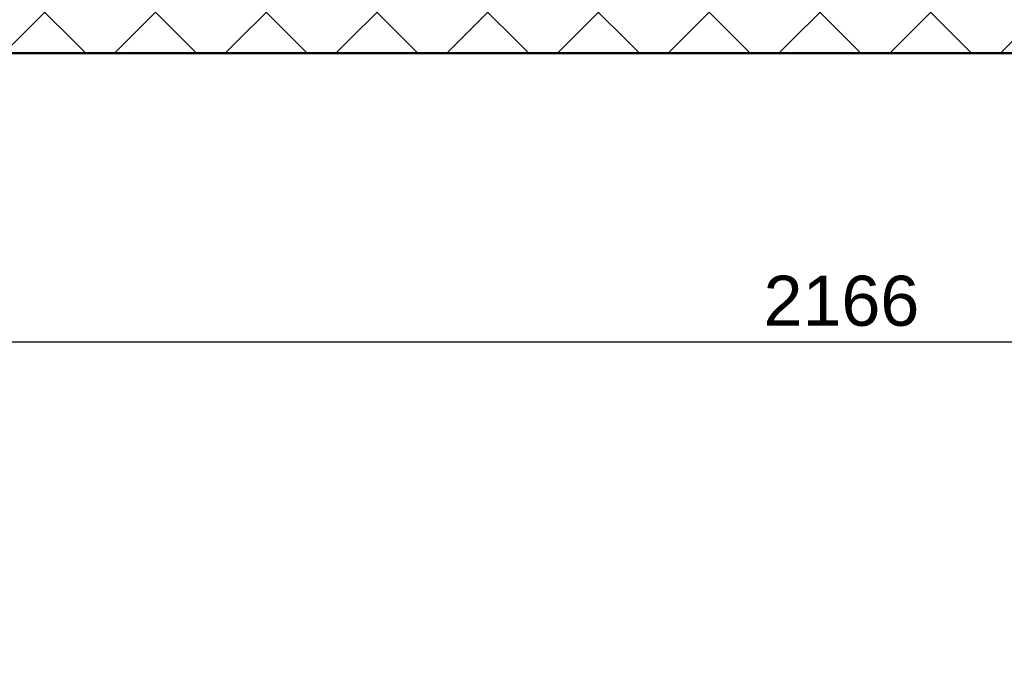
# Model space of a CAD drawing. Header units: millimetres. Extents: x -29624 to 9939, y -6894 to 6495.
# Tile 26 of 243: x -25306 to -24913, y 3074 to 3334. Entities that reach past the tile are written whole.
import ezdxf

# ---------------------------------------------------------------- set-up
doc = ezdxf.new("R2010")
doc.units = ezdxf.units.MM
doc.header["$MEASUREMENT"] = 0
doc.layers.add('A_wymiary', color=253, linetype='Continuous', lineweight=9)
doc.layers.add('A_ściany istniejące hatch', color=82, linetype='Continuous', lineweight=9)
doc.layers.add('Konstrukcja - Ściany zew', color=7, linetype='Continuous')
doc.styles.get("Standard").update_dxf_attribs({"font": 'arial.ttf'})
doc.dimstyles.new('1do100', dxfattribs={"dimtxt": 20, "dimasz": 15, "dimexe": 15, "dimexo": 0.625, "dimgap": 6, "dimtad": 1, "dimtxsty": 'Standard', "dimblk": 'ARCHTICK', "dimcen": 2.5, "dimadec": 0, "dimazin": 0, "dimtfac": 1, "dimtmove": 0, "dimatfit": 3, "dimldrblk": 'OBLIQUE', "dimfxl": 15, "dimfxlon": 1, "dimarcsym": 0})

# ---------------------------------------------------------------- blocks, each defined once
blk = doc.blocks.new('_ArchTick')
at = {"color": 0, "linetype": 'ByBlock', "const_width": 0.15}
blk.add_lwpolyline([(-0.5, -0.5), (0.5, 0.5)], dxfattribs=at)
blk = doc.blocks.new('*D1283')
at = {"layer": 'A_wymiary', "color": 0, "lineweight": -2, "transparency": 16777216}
for p, q in [((-26061.05965633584, 3220.118262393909), (-26061.05965633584, 3190.118262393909)), ((-23895.05965633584, 3220.118262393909), (-23895.05965633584, 3190.118262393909)), ((-26061.05965633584, 3205.118262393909), (-23895.05965633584, 3205.118262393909))]:
    blk.add_line(p, q, dxfattribs=at)
at = {"layer": 'Defpoints', "color": 0, "transparency": 16777216}
for p in [(-26061.05965633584, 3320.323442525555), (-23895.05965633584, 3320.323442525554), (-23895.05965633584, 3205.118262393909)]:
    blk.add_point(p, dxfattribs=at)
at = {"layer": 'A_wymiary', "color": 0, "lineweight": -2, "transparency": 16777216, "xscale": 15, "yscale": 15, "zscale": 15, "rotation": 180}
blk.add_blockref('_ArchTick', (-26061.05965633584, 3205.118262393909), dxfattribs=at)
at = {"layer": 'A_wymiary', "color": 0, "lineweight": -2, "transparency": 16777216, "xscale": 15, "yscale": 15, "zscale": 15}
blk.add_blockref('_ArchTick', (-23895.05965633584, 3205.118262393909), dxfattribs=at)
at = {"layer": 'A_wymiary', "color": 0, "transparency": 16777216, "insert": (-24978.05965633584, 3221.329722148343), "char_height": 20, "attachment_point": 5}
blk.add_mtext('2166', dxfattribs=at)
blk = doc.blocks.new('_Oblique')
at = {"color": 0, "linetype": 'ByBlock', "lineweight": -2}
blk.add_line((-0.5, -0.5), (0.5, 0.5), dxfattribs=at)
blk = doc.blocks.new('*D1276')
at = {"layer": 'A_wymiary', "color": 0, "lineweight": -2, "transparency": 16777216}
for p, q in [((-25578.20712169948, 3368.323442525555), (-25608.20712169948, 3368.323442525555)), ((-25593.20712169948, 3368.323442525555), (-25593.20712169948, 3320.323442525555)), ((-25578.20712169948, 3320.323442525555), (-25608.20712169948, 3320.323442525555))]:
    blk.add_line(p, q, dxfattribs=at)
at = {"layer": 'Defpoints', "color": 0, "transparency": 16777216}
for p in [(-24658.05965633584, 3368.323442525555), (-25593.20712169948, 3320.323442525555), (-24678.05965633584, 3320.323442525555)]:
    blk.add_point(p, dxfattribs=at)
at = {"layer": 'A_wymiary', "color": 0, "lineweight": -2, "transparency": 16777216, "xscale": 15, "yscale": 15, "zscale": 15}
for p, rotation in [((-25593.20712169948, 3368.323442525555), 90), ((-25593.20712169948, 3320.323442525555), 270)]:
    blk.add_blockref('_ArchTick', p, dxfattribs=dict(at, rotation=rotation))
at = {"layer": 'A_wymiary', "color": 0, "transparency": 16777216, "insert": (-25609.41858145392, 3344.323442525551), "char_height": 20, "attachment_point": 5, "rotation": 90}
blk.add_mtext('48', dxfattribs=at)
blk = doc.blocks.new('*D1277')
at = {"layer": 'A_wymiary', "color": 0, "lineweight": -2, "transparency": 16777216}
for p, q in [((-25578.20712169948, 3320.323442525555), (-25608.20712169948, 3320.323442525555)), ((-25593.20712169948, 3320.323442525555), (-25593.20712169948, 2970.323442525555)), ((-25578.20712169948, 2970.323442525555), (-25608.20712169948, 2970.323442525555))]:
    blk.add_line(p, q, dxfattribs=at)
at = {"layer": 'Defpoints', "color": 0, "transparency": 16777216}
for p in [(-24678.05965633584, 3320.323442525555), (-25593.20712169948, 2970.323442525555), (-25112.05965633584, 2970.323442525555)]:
    blk.add_point(p, dxfattribs=at)
at = {"layer": 'A_wymiary', "color": 0, "lineweight": -2, "transparency": 16777216, "xscale": 15, "yscale": 15, "zscale": 15}
for p, rotation in [((-25593.20712169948, 3320.323442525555), 90), ((-25593.20712169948, 2970.323442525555), 270)]:
    blk.add_blockref('_ArchTick', p, dxfattribs=dict(at, rotation=rotation))
at = {"layer": 'A_wymiary', "color": 0, "transparency": 16777216, "insert": (-25609.42540273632, 3145.323442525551), "char_height": 20, "attachment_point": 5, "rotation": 90}
blk.add_mtext('350', dxfattribs=at)

msp = doc.modelspace()

# ---------------------------------------------------------------- hatches: boundary and pattern name
at = {"layer": 'A_ściany istniejące hatch'}
h = msp.add_hatch(dxfattribs=at)
h.set_pattern_fill('NET', color=256, scale=250, angle=45)
h.set_pattern_definition([(45, (7385.571392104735, 0), (-22.09708691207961, 22.09708691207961), []), (135, (7385.571392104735, 0), (-22.09708691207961, -22.09708691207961), [])])
h.paths.add_polyline_path([(-24601.05965633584, 5156.323444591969), (-24559.05965633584, 5156.323441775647), (-24559.05965633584, 4894.323442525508), (-24349.05965633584, 4894.323442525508), (-24349.05965633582, 4852.323442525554), (-24601.05965633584, 4852.323442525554)], flags=16)
h.paths.add_polyline_path([(-24007.05800551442, 4880.323442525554), (-24007.05800551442, 4820.323442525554), (-24127.05965633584, 4820.323442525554), (-24127.05965633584, 4660.323442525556), (-24187.05965633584, 4660.323442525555), (-24187.05965633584, 4852.323442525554), (-24229.05965633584, 4852.323442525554), (-24229.05965633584, 4894.323442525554), (-24225.05965633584, 4894.323442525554), (-24225.05965633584, 5553.323442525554), (-24559.05965633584, 5553.323442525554), (-24559.05965633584, 5507.323442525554), (-24601.05965633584, 5507.323442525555), (-24601.05965633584, 5597.323442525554), (-24143.05965633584, 5597.323442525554), (-24143.05965931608, 5553.323442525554), (-24181.05965633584, 5553.323442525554), (-24181.05965633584, 4880.323442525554)], flags=17)
h.paths.add_polyline_path([(-23403.05965633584, 4880.323442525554), (-23261.05965633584, 4880.323442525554), (-23261.05965633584, 4942.323442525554), (-23217.05965633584, 4942.323442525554), (-23217.05965633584, 4657.323445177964), (-23277.05965633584, 4657.323445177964), (-23277.05965633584, 4820.323442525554), (-23403.05965633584, 4820.323442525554)], flags=17)
h.paths.add_polyline_path([(-23360.05965633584, 4000.323442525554), (-23277.05965633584, 4000.323442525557), (-23277.05965633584, 4115.323445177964), (-23217.05965633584, 4115.323445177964), (-23217.05965633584, 3942.323442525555), (-23277.05965633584, 3942.323442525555), (-23277.05965633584, 3975.323442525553), (-23360.05965633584, 3975.323442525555)], flags=17)
h.paths.add_polyline_path([(-23717.05965633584, 4570.323442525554), (-23687.05965633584, 4570.323442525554), (-23687.05965633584, 4540.323442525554), (-23717.05965633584, 4540.323442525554)], flags=17)
h.paths.add_polyline_path([(-23717.05965633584, 4276.323442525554), (-23687.05965633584, 4276.323442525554), (-23687.05965633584, 4306.323442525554), (-23717.05965633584, 4306.323442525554)], flags=17)
h.paths.add_polyline_path([(-24205.05965633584, 2730.323442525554), (-24145.05965633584, 2730.323442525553), (-24145.05965633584, 2570.323442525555), (-23907.05965633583, 2570.323442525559), (-23907.05965633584, 2750.323442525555), (-23847.05965633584, 2750.323442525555), (-23847.05965633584, 2570.323442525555), (-23277.05965633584, 2570.323442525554), (-23277.05965633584, 2720.323442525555), (-23217.05965633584, 2720.323442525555), (-23217.05965633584, 2510.323442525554), (-24205.05965633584, 2510.323442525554)])
h.paths.add_polyline_path([(-26687.05965227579, 5880.323442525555), (-26474.05965633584, 5880.32344487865), (-26474.05966137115, 5974.357659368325), (-26449.05965901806, 5974.35765319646), (-26449.05965901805, 5855.323442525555), (-26687.05965227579, 5855.323442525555)], flags=17)
h.paths.add_polyline_path([(-26054.05965633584, 5854.668952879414), (-26019.05965633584, 5854.668952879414), (-26019.05965633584, 5974.35765319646), (-26054.05965633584, 5974.35765319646)], flags=17)
h.paths.add_polyline_path([(-25764.05965630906, 4030.323442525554), (-25694.05966801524, 4030.323442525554), (-25694.05966801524, 3970.323442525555), (-25764.05965630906, 3970.323442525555)], flags=17)
h.paths.add_polyline_path([(-25354.05965630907, 4030.323442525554), (-25284.05965630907, 4030.323442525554), (-25284.05965630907, 3970.323442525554), (-25354.05965630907, 3970.323442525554)], flags=17)
h.paths.add_polyline_path([(-24913.05965630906, 4030.323442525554), (-24845.05966801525, 4030.323442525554), (-24845.05966801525, 3970.323442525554), (-24913.05965630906, 3970.323442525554)], flags=17)
h.paths.add_polyline_path([(-24710.05965630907, 4030.323442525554), (-24629.05966801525, 4030.323442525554), (-24629.05966801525, 3970.323442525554), (-24710.05965630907, 3970.323442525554)], flags=17)
h.paths.add_polyline_path([(-24127.05965633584, 4530.323438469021), (-24187.05965633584, 4530.323438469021), (-24187.05965633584, 4454.323442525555), (-24127.05965633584, 4454.323442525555)], flags=17)
h.paths.add_polyline_path([(-24559.05965633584, 5377.323440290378), (-24601.05965633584, 5377.323440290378), (-24601.05965633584, 5286.323444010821), (-24559.05965633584, 5286.323444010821)], flags=16)
h.paths.add_polyline_path([(-24013.05965633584, 5597.323442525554), (-23879.05965633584, 5597.323442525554), (-23879.05965633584, 5553.323442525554), (-24013.05965633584, 5553.323442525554)], flags=17)
h.paths.add_polyline_path([(-23261.05965633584, 5277.323444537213), (-23217.05965633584, 5277.323444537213), (-23217.05965633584, 5352.323442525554), (-23261.05965633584, 5352.323442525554)], flags=17)
h.paths.add_polyline_path([(-23261.05965633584, 5072.323442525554), (-23217.05965633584, 5072.323442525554), (-23217.05965633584, 5147.323442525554), (-23261.05965633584, 5147.323442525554)], flags=17)
h.paths.add_polyline_path([(-23277.05965633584, 4451.32344741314), (-23217.05965633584, 4451.32344741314), (-23217.05965633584, 4527.323445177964), (-23277.05965633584, 4527.323445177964)], flags=17)
h.paths.add_polyline_path([(-23277.05965633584, 4245.32344741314), (-23217.05965633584, 4245.32344741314), (-23217.05965633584, 4321.323445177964), (-23277.05965633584, 4321.323445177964)], flags=17)
h.paths.add_polyline_path([(-23277.05965633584, 3737.323444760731), (-23217.05965633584, 3737.323444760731), (-23217.05965633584, 3812.323442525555), (-23277.05965633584, 3812.323442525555)], flags=17)
h.paths.add_polyline_path([(-23277.05965633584, 3532.323444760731), (-23217.05965633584, 3532.323444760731), (-23217.05965633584, 3607.323442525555), (-23277.05965633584, 3607.323442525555)], flags=17)
h.paths.add_polyline_path([(-23277.05965633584, 3060.32344476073), (-23217.05965633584, 3060.32344476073), (-23217.05965633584, 3130.323442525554), (-23277.05965633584, 3130.323442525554)], flags=17)
h.paths.add_polyline_path([(-23217.05965633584, 2855.323442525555), (-23277.05965633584, 2855.323442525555), (-23277.05965633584, 2925.323442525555), (-23217.05965633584, 2925.323442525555)], flags=17)
h.paths.add_polyline_path([(-24502.05965659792, 2970.323442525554), (-24432.05965633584, 2970.323442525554), (-24432.05965633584, 2910.323442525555), (-24502.05965659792, 2910.323442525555)], flags=17)
h.paths.add_polyline_path([(-24707.05965633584, 2910.323442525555), (-24637.05965633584, 2910.323442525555), (-24637.05965633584, 2970.323442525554), (-24707.05965633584, 2970.323442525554)], flags=17)
h.paths.add_polyline_path([(-24912.05965659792, 2970.323442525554), (-24842.05965633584, 2970.323442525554), (-24842.05965633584, 2910.323442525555), (-24912.05965659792, 2910.323442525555)], flags=17)
h.paths.add_polyline_path([(-25169.05965633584, 2910.323442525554), (-25047.05966804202, 2910.323442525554), (-25047.05966804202, 2970.323442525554), (-25169.05965633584, 2970.323442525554)], flags=17)
h.paths.add_polyline_path([(-25374.05965659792, 2970.323442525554), (-25304.05965633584, 2970.323442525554), (-25304.05965633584, 2910.323442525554), (-25374.05965659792, 2910.323442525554)], flags=17)
h.paths.add_polyline_path([(-25579.05965633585, 2910.323442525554), (-25509.05965633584, 2910.323442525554), (-25509.05965633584, 2970.323442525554), (-25579.05965633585, 2970.323442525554)], flags=17)
h.paths.add_polyline_path([(-25784.05965659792, 2970.323442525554), (-25714.05965633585, 2970.323442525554), (-25714.05965633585, 2910.323442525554), (-25784.05965659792, 2910.323442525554)], flags=17)
h.paths.add_polyline_path([(-23895.05965633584, 2970.323442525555), (-23981.55965633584, 2970.323442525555), (-23981.54424533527, 2910.323442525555), (-23907.05965633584, 2910.323442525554), (-23907.05965633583, 2860.323442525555), (-23847.05965633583, 2860.323442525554), (-23847.05965633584, 3103.823442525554), (-23895.05965633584, 3103.823442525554)], flags=17)
h.paths.add_polyline_path([(-24091.55965633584, 2970.323442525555), (-24091.54424533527, 2910.323442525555), (-24145.05965633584, 2910.323442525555), (-24145.05965633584, 2870.323442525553), (-24205.05965633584, 2870.323442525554), (-24205.05965633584, 2910.323442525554), (-24297.05965633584, 2910.323442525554), (-24297.05965633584, 2970.323442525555)], flags=17)
h.paths.add_polyline_path([(-26079.05965633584, 2864.323442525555), (-26019.05965633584, 2864.323442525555), (-26019.05965633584, 2910.323442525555), (-25919.05965633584, 2910.323442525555), (-25919.05966804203, 2970.323442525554), (-26079.05965633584, 2970.323442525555)], flags=17)
h.paths.add_polyline_path([(-24289.05965630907, 4030.323442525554), (-24187.05965633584, 4030.323442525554), (-24187.05965633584, 4324.323442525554), (-24127.05965633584, 4324.32343846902), (-24127.05965633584, 4000.323442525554), (-24110.05965633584, 4000.323442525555), (-24110.05965633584, 3975.323442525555), (-24127.05965633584, 3975.323442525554), (-24127.05965633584, 3620.323442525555), (-24100.05965633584, 3620.323442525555), (-24100.05965633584, 3540.323442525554), (-24127.05965633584, 3540.323442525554), (-24127.05965633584, 3320.323442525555), (-24302.55965633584, 3320.323442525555), (-24302.55965633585, 3368.323442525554), (-24167.05965633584, 3368.323442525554), (-24167.05965633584, 3970.323442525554), (-24289.05965657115, 3970.323442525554)], flags=17)
h.paths.add_polyline_path([(-24494.05965630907, 4030.323442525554), (-24424.05965630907, 4030.323442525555), (-24424.05965630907, 3970.323442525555), (-24457.05965633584, 3970.323442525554), (-24457.05965633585, 3804.323442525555), (-24489.05965633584, 3804.323445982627), (-24489.05965633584, 3970.323442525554), (-24494.05965630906, 3970.323442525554)], flags=17)
h.paths.add_polyline_path([(-24736.05965633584, 3368.323442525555), (-24489.05965633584, 3368.323442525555), (-24489.05965633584, 3518.323447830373), (-24457.05965633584, 3518.3234443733), (-24457.05965633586, 3368.323442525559), (-24412.55965633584, 3368.323442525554), (-24412.55965633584, 3320.323442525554), (-24736.05965633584, 3320.323442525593)], flags=17)
h.paths.add_polyline_path([(-25725.05965633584, 3368.323442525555), (-25725.05965633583, 3320.323442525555), (-25485.05965633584, 3320.323442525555), (-25485.05965633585, 3368.323442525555), (-25489.05965630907, 3368.323442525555), (-25489.05965630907, 3460.323442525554), (-25517.05965630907, 3460.323442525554), (-25517.05965630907, 3368.323442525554)], flags=17)
h.paths.add_polyline_path([(-26079.05965633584, 4061.323442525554), (-26019.05965633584, 4061.323442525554), (-26019.05965633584, 4030.323442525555), (-25899.05965630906, 4030.323442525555), (-25899.05966801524, 3970.323442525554), (-26039.05965633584, 3970.323442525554), (-26039.05965633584, 3368.323442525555), (-25835.05965633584, 3368.323442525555), (-25835.05965633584, 3320.323442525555), (-26079.05965633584, 3320.323442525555)], flags=17)
h.paths.add_polyline_path([(-26019.05965633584, 4357.738516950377), (-26079.05965633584, 4357.738516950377), (-26079.05965633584, 4201.323453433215), (-26019.05965633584, 4201.323453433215)], flags=17)
h.paths.add_polyline_path([(-26019.05965633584, 4572.297004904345), (-26079.05965633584, 4572.297004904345), (-26079.05965633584, 4492.738518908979), (-26019.05965633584, 4492.738518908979)], flags=17)
h.paths.add_polyline_path([(-26019.05965633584, 4787.323442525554), (-26079.05965633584, 4787.323442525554), (-26079.05965633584, 4707.297013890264), (-26019.05965633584, 4707.297013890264)], flags=17)
h.paths.add_polyline_path([(-26019.05965633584, 5107.323442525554), (-26079.05965633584, 5107.323442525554), (-26079.05965633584, 4922.323442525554), (-26019.05965633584, 4922.323442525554)], flags=17)
h.paths.add_polyline_path([(-26019.05965633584, 5312.323442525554), (-26079.05965633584, 5312.323442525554), (-26079.05965633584, 5242.323455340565), (-26019.05965633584, 5242.323455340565)], flags=17)
h.paths.add_polyline_path([(-26019.05965633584, 5527.323442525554), (-26079.05965633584, 5527.323442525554), (-26079.05965633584, 5447.323442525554), (-26019.05965633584, 5447.323442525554)], flags=17)
h.paths.add_polyline_path([(-27069.05965633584, 5252.439788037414), (-27129.05965633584, 5252.439788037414), (-27129.05965633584, 5322.419772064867), (-27069.05965633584, 5322.419772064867), (-27069.05965633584, 5324.323442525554), (-26609.05965633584, 5324.323442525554), (-26609.05965633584, 5314.323442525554), (-26640.15965633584, 5314.323442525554), (-26640.15965633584, 5238.323442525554), (-26655.15965633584, 5238.323442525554), (-26655.15965633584, 5314.323442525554), (-26911.05965633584, 5314.323442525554), (-26911.05965633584, 5299.320287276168), (-26918.05965633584, 5299.320287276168), (-26918.05965633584, 5314.323442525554), (-27069.05965633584, 5314.323442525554)])
h.paths.add_polyline_path([(-27069.05965633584, 5197.323442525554), (-27069.05965633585, 5204.323442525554), (-26918.05965633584, 5204.323442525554), (-26918.05965633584, 5209.320288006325), (-26911.05965633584, 5209.320288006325), (-26911.05965633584, 5186.842374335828), (-26918.05965633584, 5186.842373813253), (-26918.05965633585, 5197.323442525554)], flags=17)
h.paths.add_polyline_path([(-27129.05965633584, 5117.439788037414), (-27069.05965633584, 5117.439788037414), (-27069.05965633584, 5087.323442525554), (-26918.05965633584, 5087.323442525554), (-26918.05965633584, 5096.842374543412), (-26911.05965633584, 5096.842374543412), (-26911.05965633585, 5087.323442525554), (-26655.15965633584, 5087.323442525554), (-26655.15965633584, 5143.323442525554), (-26640.15965633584, 5143.323442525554), (-26640.15965633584, 5087.323442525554), (-26612.05965609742, 5087.323442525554), (-26612.05965633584, 5072.323442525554), (-27069.05965633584, 5072.323442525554), (-27069.05965633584, 5046.959804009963), (-27129.05965633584, 5046.959804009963)])
h.paths.add_polyline_path([(-27129.05965633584, 4916.959804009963), (-27069.05965633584, 4916.959804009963), (-27069.05965633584, 4872.323442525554), (-26477.05965633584, 4872.323442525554), (-26477.05965633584, 4889.588796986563), (-26429.05965633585, 4889.588796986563), (-26429.05965633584, 4560.322612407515), (-26477.05965633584, 4560.322612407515), (-26477.05965633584, 4832.323442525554), (-27069.05965633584, 4832.323442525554), (-27069.05965633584, 4754.452296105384), (-27129.05965633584, 4754.452296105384)])
h.paths.add_polyline_path([(-27129.05965633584, 4414.472312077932), (-27069.05965633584, 4414.472312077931), (-27069.05965633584, 4392.323442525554), (-26477.05965633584, 4392.323442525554), (-26477.05965633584, 4450.322612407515), (-26429.05965633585, 4450.322612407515), (-26429.05965633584, 4053.322612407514), (-26477.05965633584, 4053.322612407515), (-26477.05965633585, 4367.323442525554), (-27069.05965633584, 4367.323442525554), (-27069.05965633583, 4344.256026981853), (-27129.05965633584, 4344.256026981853)])
h.paths.add_polyline_path([(-27129.05965633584, 4000.125357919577), (-27069.05965633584, 4000.125357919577), (-27069.05965633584, 3930.323442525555), (-26477.05965633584, 3930.323442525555), (-26477.05965633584, 3943.322612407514), (-26429.05965633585, 3943.322612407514), (-26429.05965633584, 3884.684373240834), (-26477.05965633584, 3884.684373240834), (-26477.05965633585, 3887.323442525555), (-27069.05965633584, 3887.323442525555), (-27069.05965633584, 3835.125357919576), (-27129.05965633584, 3835.125357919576)])
h.paths.add_polyline_path([(-27129.05965633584, 3700.125357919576), (-27069.05965633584, 3700.125357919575), (-27069.05965633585, 3645.543180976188), (-27010.05965633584, 3645.543180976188), (-27010.05965633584, 3787.240861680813), (-27000.69587569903, 3787.240861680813), (-27000.69587692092, 3781.240861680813), (-27004.05965633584, 3781.240861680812), (-27004.05965633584, 3645.543180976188), (-26907.05965633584, 3645.543180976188), (-26907.05965633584, 3781.240861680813), (-26911.69587692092, 3781.240861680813), (-26911.69587692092, 3787.240861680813), (-26896.5144484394, 3787.240861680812), (-26896.5144484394, 3781.240861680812), (-26901.05965633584, 3781.240861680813), (-26901.05965633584, 3645.543180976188), (-26804.05965633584, 3645.543180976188), (-26804.05965633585, 3781.240861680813), (-26807.5144484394, 3781.240861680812), (-26807.51444953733, 3787.240861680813), (-26798.05965633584, 3787.240861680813), (-26798.05965633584, 3752.240861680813), (-26793.88796868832, 3752.240861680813), (-26793.88796868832, 3746.240861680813), (-26798.05965633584, 3746.240861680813), (-26798.05965633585, 3645.543180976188), (-26630.05965633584, 3645.543180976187), (-26630.05965633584, 3746.240861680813), (-26704.88796654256, 3746.240861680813), (-26704.88796753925, 3752.240861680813), (-26624.05965633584, 3752.240861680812), (-26624.05965633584, 3645.543180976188), (-26477.05965633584, 3645.543180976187), (-26477.05965633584, 3774.684373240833), (-26429.05965633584, 3774.684373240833), (-26429.05965633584, 3627.829504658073), (-26477.05965633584, 3627.829504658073), (-26477.05965633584, 3630.543180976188), (-26624.05965633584, 3630.543180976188), (-26624.05965633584, 3588.24317934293), (-26630.05965633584, 3588.243180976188), (-26630.05965633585, 3630.543180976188), (-27069.05965633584, 3630.543180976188), (-27129.05965633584, 3630.543180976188)])
h.paths.add_polyline_path([(-27129.05965633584, 4549.472312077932), (-27069.05965633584, 4549.472312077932), (-27069.05965633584, 4619.452296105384), (-27129.05965633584, 4619.452296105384)])
h.paths.add_polyline_path([(-27129.05965633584, 4135.125357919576), (-27069.05965633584, 4135.125357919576), (-27069.05965633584, 4209.256026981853), (-27129.05965633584, 4209.256026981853)], flags=17)
h.paths.add_polyline_path([(-27129.05965633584, 3425.563196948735), (-27069.05965633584, 3425.563196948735), (-27069.05965633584, 3495.543180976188), (-27129.05965633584, 3495.543180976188)], flags=17)
h.paths.add_polyline_path([(-27129.05965633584, 3220.583212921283), (-27129.05965633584, 3290.563196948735), (-27069.05965633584, 3290.563196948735), (-27069.05965633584, 3280.563196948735), (-27022.05965633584, 3280.563196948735), (-27022.05965633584, 3451.543196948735), (-27010.8489369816, 3451.543196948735), (-27010.8489369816, 3445.543196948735), (-27016.05965633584, 3445.543196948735), (-27016.05965633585, 3280.563196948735), (-26917.05965633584, 3280.563196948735), (-26917.05965633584, 3445.543196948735), (-26921.84893456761, 3445.543196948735), (-26921.84893456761, 3451.543196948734), (-26906.54779697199, 3451.543196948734), (-26906.54779697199, 3445.543196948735), (-26911.05965633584, 3445.543196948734), (-26911.05965633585, 3280.563196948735), (-26814.05965633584, 3280.563196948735), (-26814.05965633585, 3445.543196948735), (-26817.54779522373, 3445.543196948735), (-26817.54779826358, 3451.543196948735), (-26803.51444971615, 3451.543196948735), (-26803.5144484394, 3445.543196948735), (-26808.05965633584, 3445.543196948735), (-26808.05965633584, 3280.563196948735), (-26711.05965633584, 3280.563196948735), (-26711.05965633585, 3445.543196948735), (-26714.5144484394, 3445.543196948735), (-26714.5144484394, 3451.543196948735), (-26711.05965633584, 3451.543196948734), (-26711.05965633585, 3495.543180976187), (-26630.05965633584, 3495.543180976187), (-26630.05965633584, 3499.243179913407), (-26624.05965633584, 3499.243179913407), (-26624.05965633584, 3485.215646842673), (-26630.05965633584, 3485.215646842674), (-26630.05965633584, 3489.543180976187), (-26705.05965633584, 3489.543180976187), (-26705.05965633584, 3280.563196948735), (-26630.05965633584, 3280.563196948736), (-26630.05965633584, 3396.215642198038), (-26624.05965633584, 3396.21564435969), (-26624.05965633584, 3280.563196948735), (-26477.05965633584, 3280.563196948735), (-26477.05965633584, 3517.829504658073), (-26429.05965633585, 3517.829504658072), (-26429.05965633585, 3084.023442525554), (-26477.05965633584, 3084.023442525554), (-26477.05965633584, 3265.563196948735), (-26624.05965633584, 3265.563196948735), (-26624.05965633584, 3168.053688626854), (-26630.05965633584, 3168.053688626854), (-26630.05965633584, 3265.563196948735), (-26705.05965633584, 3265.563196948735), (-26705.05965633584, 3072.723442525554), (-26630.05965633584, 3072.723442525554), (-26630.05965633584, 3079.05368821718), (-26624.05965633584, 3079.05368821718), (-26624.05965633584, 3063.023443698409), (-26630.05965633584, 3063.023442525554), (-26630.05965633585, 3066.723442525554), (-26711.05965633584, 3066.723442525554), (-26711.05965633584, 3140.323442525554), (-26714.5144484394, 3140.323442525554), (-26714.5144484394, 3146.323442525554), (-26711.05965633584, 3146.323442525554), (-26711.05965633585, 3265.563196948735), (-26808.05965633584, 3265.563196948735), (-26808.05965633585, 3146.323442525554), (-26803.51444929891, 3146.323442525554), (-26803.5144484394, 3140.323442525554), (-26817.54779697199, 3140.323442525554), (-26817.54779522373, 3146.323442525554), (-26814.05965633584, 3146.323442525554), (-26814.05965633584, 3265.563196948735), (-26911.05965633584, 3265.563196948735), (-26911.05965633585, 3146.323442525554), (-26906.54779697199, 3146.323442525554), (-26906.54779697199, 3140.323442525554), (-26921.84893562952, 3140.323442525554), (-26921.84893456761, 3146.323442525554), (-26917.05965633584, 3146.323442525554), (-26917.05965633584, 3265.563196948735), (-27016.05965633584, 3265.563196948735), (-27016.05965633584, 3146.323442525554), (-27010.84893516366, 3146.323442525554), (-27010.8489369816, 3140.323442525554), (-27022.05965633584, 3140.323442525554), (-27022.05965633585, 3265.563196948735), (-27069.05965633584, 3265.563196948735), (-27069.05965633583, 3220.583212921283)])
h.paths.add_polyline_path([(-27009.05965633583, 2829.323442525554), (-27069.05965633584, 2829.323442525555), (-27069.05965633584, 2910.323442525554), (-27129.05965633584, 2910.323442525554), (-27129.05965633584, 3085.583212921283), (-27069.05965633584, 3085.583212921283), (-27069.05965633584, 2970.323442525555), (-26630.05965633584, 2970.323442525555), (-26630.05965633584, 2974.023442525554), (-26624.05965633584, 2974.023443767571), (-26624.05965633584, 2970.323442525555), (-26477.05965633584, 2970.323442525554), (-26477.05965633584, 2974.023442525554), (-26429.05965633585, 2974.023442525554), (-26429.05965633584, 2919.323443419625), (-26454.05965633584, 2919.323442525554), (-26454.05965633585, 2930.323442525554), (-26624.05965633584, 2930.323442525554), (-26624.05965633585, 2925.583212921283), (-26630.05965633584, 2925.583212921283), (-26630.05965633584, 2930.323442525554), (-26814.05965633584, 2930.323442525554), (-26814.05965633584, 2890.070277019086), (-26839.05965633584, 2890.070277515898), (-26839.05965633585, 2930.323442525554), (-27009.05965633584, 2930.323442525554)])
h.paths.add_polyline_path([(-27009.05965633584, 2580.323442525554), (-27009.05965633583, 2619.323442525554), (-27069.05965633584, 2619.323442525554), (-27069.05965633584, 2520.323442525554), (-26019.05965633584, 2520.323442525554), (-26019.05965633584, 2724.323442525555), (-26079.05965633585, 2724.323442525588), (-26079.05965633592, 2580.323442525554)])
edge = h.paths.add_edge_path()
edge.add_line((-23749.05965633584, 5597.323442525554), (-23749.05965991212, 5553.323442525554))
edge.add_line((-23749.05965991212, 5553.323442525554), (-23711.05965633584, 5553.323442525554))
edge.add_line((-23711.05965633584, 5553.323442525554), (-23711.05965633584, 5403.323442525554))
edge.add_line((-23711.05965633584, 5403.323442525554), (-23684.05965633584, 5403.323442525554))
edge.add_line((-23684.05965633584, 5403.323442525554), (-23684.05965633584, 5553.323442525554))
edge.add_line((-23684.05965633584, 5553.323442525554), (-23261.05965633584, 5553.323442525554))
edge.add_line((-23261.05965633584, 5553.323442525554), (-23261.05965633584, 5482.323440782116))
edge.add_line((-23261.05965633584, 5482.323440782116), (-23217.05965633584, 5482.323442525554))
edge.add_line((-23217.05965633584, 5482.323442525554), (-23217.05965633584, 5597.323442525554))
edge.add_line((-23217.05965633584, 5597.323442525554), (-23749.05965633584, 5597.323485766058))
edge.add_line((-27084.05965633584, 5974.357659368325), (-27049.05965633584, 5974.357659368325))
edge.add_line((-27049.05965633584, 5974.357659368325), (-27049.05964925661, 5880.32344487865))
edge.add_line((-27049.05964925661, 5880.32344487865), (-26867.05965633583, 5880.32344487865))
edge.add_line((-26867.05965633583, 5880.32344487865), (-26867.05965218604, 5855.323442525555))
edge.add_line((-26867.05965218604, 5855.323442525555), (-27084.05965633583, 5855.323442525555))
edge.add_line((-27084.05965633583, 5855.323442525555), (-27084.05965633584, 5974.35765319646))
edge.add_line((-25489.05965630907, 3570.323442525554), (-25517.05965630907, 3570.323442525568))
edge.add_line((-25517.05965630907, 3570.323442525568), (-25517.05965624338, 3855.323442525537))
edge.add_line((-25517.05965624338, 3855.323442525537), (-25489.0596563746, 3855.323442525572))
edge.add_line((-25489.0596563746, 3855.323442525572), (-25489.05965617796, 3775.342492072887))
edge.add_line((-25489.05965617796, 3775.342492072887), (-25489.05965630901, 3683.71488578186))
edge.add_line((-25489.05965630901, 3683.71488578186), (-25489.05965630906, 3580.323442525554))
edge.add_line((-25489.05965630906, 3580.323442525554), (-25489.05966801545, 3570.323442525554))
edge.add_line((-26179.05965633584, 5852.323442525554), (-26019.05965633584, 5852.323442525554))
edge.add_line((-26019.05965633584, 5852.323442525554), (-26019.05965633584, 5662.323442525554))
edge.add_line((-26019.05965633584, 5662.323442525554), (-26079.05965633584, 5662.323442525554))
edge.add_line((-26079.05965633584, 5662.323442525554), (-26079.05965633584, 5792.323442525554))
edge.add_line((-26079.05965633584, 5792.323442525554), (-26179.05965633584, 5792.323442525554))
edge.add_line((-26179.05965633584, 5792.323442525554), (-26179.05965821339, 5852.323442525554))
edge.add_line((-26687.05965052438, 5852.323442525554), (-26329.05965633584, 5852.323442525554))
edge.add_line((-26329.05965633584, 5852.323442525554), (-26329.05965633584, 5792.323442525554))
edge.add_line((-26329.05965633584, 5792.323442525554), (-26429.05965633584, 5792.323442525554))
edge.add_line((-26429.05965633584, 5792.323442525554), (-26429.05965633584, 4999.588796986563))
edge.add_line((-26429.05965633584, 4999.588796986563), (-26477.05965633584, 4999.588796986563))
edge.add_line((-26477.05965633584, 4999.588796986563), (-26477.05965633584, 5072.323442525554))
edge.add_line((-26477.05965633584, 5072.323442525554), (-26517.05965299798, 5072.323442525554))
edge.add_line((-26517.05965299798, 5072.323442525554), (-26517.05965633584, 5087.323442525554))
edge.add_line((-26517.05965633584, 5087.323442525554), (-26477.05965633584, 5087.323442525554))
edge.add_line((-26477.05965633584, 5087.323442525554), (-26477.05965633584, 5792.323442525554))
edge.add_line((-26477.05965633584, 5792.323442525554), (-26687.05965141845, 5792.323442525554))
edge.add_line((-26687.05965141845, 5792.323442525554), (-26687.05965633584, 5852.323442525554))
edge.add_line((-26839.05965633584, 2790.070277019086), (-26814.05965633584, 2790.07027602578))
edge.add_line((-26814.05965633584, 2790.07027602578), (-26814.05965633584, 2755.323442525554))
edge.add_line((-26814.05965633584, 2755.323442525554), (-26454.05965633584, 2755.323442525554))
edge.add_line((-26454.05965633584, 2755.323442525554), (-26454.05965633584, 2821.355609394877))
edge.add_line((-26454.05965633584, 2821.355609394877), (-26429.05965633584, 2821.355609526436))
edge.add_line((-26429.05965633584, 2821.355609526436), (-26429.05965633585, 2750.323442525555))
edge.add_line((-26429.05965633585, 2750.323442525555), (-26759.05965633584, 2750.323442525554))
edge.add_line((-26759.05965633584, 2750.323442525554), (-26759.05965633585, 2730.323442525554))
edge.add_line((-26759.05965633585, 2730.323442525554), (-26839.05965633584, 2730.323442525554))
edge.add_line((-26839.05965633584, 2730.323442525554), (-26839.05965396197, 2790.070277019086))
h.paths.add_polyline_path([(-25059.05965633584, 3855.323442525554), (-25099.05965633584, 3855.323442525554), (-25099.05965633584, 3368.323442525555), (-25375.05965633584, 3368.323442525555), (-25375.05965633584, 3320.323442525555), (-24846.05965633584, 3320.323442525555), (-24846.05965633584, 3368.323442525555), (-25059.05965633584, 3368.323442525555)], flags=17)
h.paths.add_polyline_path([(-25099.05965633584, 3955.323442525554), (-25059.05965633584, 3955.323442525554), (-25059.05965633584, 3970.323442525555), (-25048.05965630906, 3970.323442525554), (-25048.05965630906, 4030.323442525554), (-25149.05965630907, 4030.323442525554), (-25149.05965657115, 3970.323442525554), (-25099.05965633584, 3970.323442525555)], flags=17)
h.paths.add_polyline_path([(-23578.05965693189, 4820.323442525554), (-23832.05800551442, 4820.323442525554), (-23832.05800239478, 4880.323442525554), (-23711.05965633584, 4880.323442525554), (-23711.05965633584, 4953.323446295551), (-23684.05965633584, 4953.323446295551), (-23684.05965633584, 4880.323442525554), (-23578.05965693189, 4880.323442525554)], flags=17)
h.paths.add_polyline_path([(-23789.5634736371, 3577.323442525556), (-23779.5634736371, 3577.323442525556), (-23779.5634736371, 3592.323442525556), (-23789.5634736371, 3592.323442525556)], flags=17)
h.paths.add_polyline_path([(-23699.5634736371, 3749.323442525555), (-23684.5634736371, 3749.323442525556), (-23684.5634736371, 3975.323442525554), (-23644.05965633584, 3975.323442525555), (-23644.05965261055, 4000.323442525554), (-24000.05965633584, 4000.323442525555), (-24000.05965633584, 3975.323442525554), (-23939.05965633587, 3975.323442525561), (-23939.05965633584, 3749.323442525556), (-23921.05965633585, 3749.323442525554), (-23921.05965633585, 3759.323442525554), (-23929.05965633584, 3759.323442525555), (-23929.05965633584, 3975.323442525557), (-23789.5634736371, 3975.323442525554), (-23789.5634736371, 3759.323442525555), (-23836.05965762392, 3759.323442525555), (-23836.05965762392, 3749.323442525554), (-23774.56347214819, 3749.323442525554), (-23774.56347214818, 3759.323442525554), (-23779.56347363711, 3759.323442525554), (-23779.5634736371, 3975.323442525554), (-23694.56347363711, 3975.323442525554), (-23694.56347363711, 3759.323442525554), (-23699.5634736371, 3759.323442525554)], flags=17)
h.paths.add_polyline_path([(-23929.05965633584, 3592.323442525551), (-23939.05965633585, 3592.323442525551), (-23939.05965633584, 3368.323442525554), (-23997.05965633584, 3368.323442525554), (-23997.05965633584, 3320.323442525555), (-23895.05965633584, 3320.323442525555), (-23895.05965633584, 3213.823442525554), (-23847.05965633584, 3213.823442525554), (-23847.05965633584, 3320.323442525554), (-23277.05965633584, 3320.323442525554), (-23277.05965633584, 3265.32344476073), (-23217.05965633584, 3265.323442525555), (-23217.05965633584, 3402.323442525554), (-23277.05965633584, 3402.323442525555), (-23277.05965633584, 3368.323442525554), (-23779.5634736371, 3368.323442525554), (-23779.5634736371, 3477.323442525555), (-23789.5634736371, 3477.323442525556), (-23789.5634736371, 3368.323442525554), (-23929.05965633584, 3368.323442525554)], flags=17)
h.paths.add_polyline_path([(-27129.05965633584, 5662.39975609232), (-27069.05965633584, 5662.399756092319), (-27069.05965633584, 5792.323442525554), (-26867.05966393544, 5792.323442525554), (-26867.05966393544, 5852.323442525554), (-27129.05965633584, 5852.323442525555)])
h.paths.add_polyline_path([(-27069.05965633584, 5527.399756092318), (-27129.05965633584, 5527.399756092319), (-27129.05965633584, 5457.419772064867), (-27069.05965633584, 5457.419772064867)])

# ---------------------------------------------------------------- linework, layer by layer
at = {"layer": 'Konstrukcja - Ściany zew', "color": 7, "linetype": 'Continuous', "lineweight": 50}
msp.add_line((-25375.05965633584, 3320.323442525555), (-24846.05965633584, 3320.323442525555), dxfattribs=at)

# ---------------------------------------------------------------- dimensions: what is measured, and where the dimension line sits
at = {"layer": 'A_wymiary'}
for base, p1, p2, picture, middle in [((-25593.20712169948, 3320.323442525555), (-24658.05965633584, 3368.323442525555), (-24678.05965633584, 3320.323442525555), '*D1276', (-25609.41858145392, 3344.323442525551)), ((-25593.20712169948, 2970.323442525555), (-24678.05965633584, 3320.323442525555), (-25112.05965633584, 2970.323442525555), '*D1277', (-25609.42540273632, 3145.323442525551))]:
    dim = msp.add_linear_dim(base=base, p1=p1, p2=p2, angle=270, dimstyle='1do100', dxfattribs=at)
    dim.commit()
    dim.dimension.update_dxf_attribs({"geometry": picture, "text_midpoint": middle})
dim = msp.add_linear_dim(base=(-23895.05965633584, 3205.118262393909), p1=(-26061.05965633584, 3320.323442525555), p2=(-23895.05965633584, 3320.323442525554), dimstyle='1do100', dxfattribs=at)
dim.commit()
dim.dimension.update_dxf_attribs({"geometry": '*D1283', "text_midpoint": (-24978.05965633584, 3221.329722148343)})

doc.saveas('drawing.dxf')
